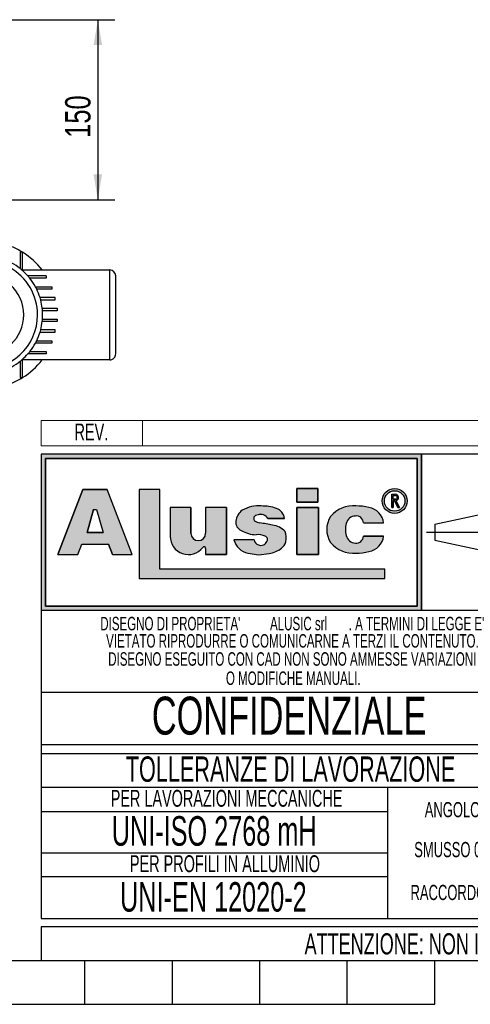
# Model space of a CAD drawing. Header units: millimetres. Extents: x 0 to 420, y 0 to 297.
# Tile 9 of 62: x 213 to 266, y 0 to 117. Entities that reach past the tile are written whole.
import ezdxf
from ezdxf.enums import TextEntityAlignment as Align

# ---------------------------------------------------------------- set-up
doc = ezdxf.new("R2010")
doc.units = ezdxf.units.MM
doc.linetypes.add('CENTERX2', pattern=[20.319999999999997, 12.7, -2.54, 2.54, -2.54])
doc.layers.add('CARTIGLIO', color=140, linetype='Continuous')
doc.layers.add('QUOTE', color=174, linetype='Continuous')
doc.styles.add('SLDTEXTSTYLE0', font='TXT', dxfattribs={"width": 0.6382978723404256})
doc.styles.add('SLDTEXTSTYLE1', font='TXT', dxfattribs={"width": 0.675})
doc.styles.add('SLDTEXTSTYLE3', font='TXT', dxfattribs={"width": 0.75})
doc.dimstyles.new('SLDDIMSTYLE0', dxfattribs={"dimtxt": 3, "dimasz": 3, "dimexe": 0, "dimexo": 0.0625, "dimgap": 0.75, "dimtad": 1, "dimlfac": 7.034104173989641, "dimrnd": 1e-09, "dimzin": 12, "dimdsep": 46, "dimtxsty": 'SLDTEXTSTYLE3', "dimsah": 1, "dimcen": 0.09, "dimadec": 0, "dimazin": 3, "dimtfac": 1, "dimtdec": 3, "dimtofl": 0, "dimtmove": 0, "dimatfit": 3, "dimfxl": 0, "dimfrac": 2, "dimtolj": 1, "dimtzin": 12, "dimarcsym": 0})

# ---------------------------------------------------------------- blocks, each defined once
blk = doc.blocks.new('SW_NOTE_0_1')
at = {"layer": 'CARTIGLIO', "color": 0, "insert": (85.40558510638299, 3.222669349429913), "char_height": 2.5, "attachment_point": 2, "style": 'SLDTEXTSTYLE0'}
blk.add_mtext("ATTENZIONE: NON INTERPRETARE IL DISEGNO. IN CASO DI QUOTE MANCANTI O POCO CHIARE CONSULTARE L'UFFICIO TECNICO", dxfattribs=at)
blk = doc.blocks.new('SW_NOTE_0_14')
at = {"layer": 'CARTIGLIO', "color": 0, "insert": (6.67819148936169, 2.320321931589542), "char_height": 1.8, "attachment_point": 2, "style": 'SLDTEXTSTYLE0'}
blk.add_mtext("ANGOLO ±10'", dxfattribs=at)
blk = doc.blocks.new('SW_NOTE_0_15')
at = {"layer": 'CARTIGLIO', "color": 0, "insert": (23.93617021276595, 3.867203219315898), "char_height": 3, "attachment_point": 2, "style": 'SLDTEXTSTYLE0'}
blk.add_mtext('TOLLERANZE DI LAVORAZIONE', dxfattribs=at)
blk = doc.blocks.new('SW_NOTE_0_16')
at = {"layer": 'CARTIGLIO', "color": 0, "insert": (21.07265624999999, 5.800804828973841), "char_height": 4.500000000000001, "attachment_point": 2, "style": 'SLDTEXTSTYLE1'}
blk.add_mtext('CONFIDENZIALE', dxfattribs=at)
blk = doc.blocks.new('SW_NOTE_0_17')
at = {"layer": 'CARTIGLIO', "color": 0, "insert": (28.04255319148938, 2.062508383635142), "char_height": 1.6, "attachment_point": 2, "style": 'SLDTEXTSTYLE0'}
blk.add_mtext('DISEGNO ESEGUITO CON CAD NON SONO AMMESSE VARIAZIONI', dxfattribs=at)
blk = doc.blocks.new('SW_NOTE_0_18')
at = {"layer": 'CARTIGLIO', "color": 0, "insert": (27.3404255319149, 2.062508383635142), "char_height": 1.6, "attachment_point": 2, "style": 'SLDTEXTSTYLE0'}
blk.add_mtext('VIETATO RIPRODURRE O COMUNICARNE A TERZI IL CONTENUTO.', dxfattribs=at)
blk = doc.blocks.new('SW_NOTE_0_19')
at = {"layer": 'CARTIGLIO', "color": 0, "insert": (7.587765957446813, 2.320321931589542), "char_height": 1.8, "attachment_point": 2, "style": 'SLDTEXTSTYLE0'}
blk.add_mtext('SMUSSO 0.5x45°', dxfattribs=at)
blk = doc.blocks.new('SW_NOTE_0_20')
at = {"layer": 'CARTIGLIO', "color": 0, "insert": (10.40425531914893, 2.062508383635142), "char_height": 1.6, "attachment_point": 2, "style": 'SLDTEXTSTYLE0'}
blk.add_mtext('O MODIFICHE MANUALI.', dxfattribs=at)
blk = doc.blocks.new('SW_NOTE_0_21')
at = {"layer": 'CARTIGLIO', "color": 0, "char_height": 1.6, "attachment_point": 2, "style": 'SLDTEXTSTYLE0'}
for s, insert in [("DISEGNO DI PROPRIETA'", (10.27659574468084, 2.062508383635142)), ('ALUSIC srl', (25.45120500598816, 2.062508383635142)), (". A TERMINI DI LEGGE E'", (39.41078027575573, 2.062508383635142))]:
    blk.add_mtext(s, dxfattribs=dict(at, insert=insert))
blk = doc.blocks.new('SW_NOTE_0_22')
at = {"layer": 'CARTIGLIO', "color": 0, "insert": (8.569148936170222, 2.320321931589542), "char_height": 1.8, "attachment_point": 2, "style": 'SLDTEXTSTYLE0'}
blk.add_mtext('RACCORDO R 0.5', dxfattribs=at)
blk = doc.blocks.new('SW_NOTE_0_23')
at = {"layer": 'CARTIGLIO', "color": 0, "insert": (18.30319148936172, 2.578135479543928), "char_height": 2, "attachment_point": 2, "style": 'SLDTEXTSTYLE0'}
blk.add_mtext('PER LAVORAZIONI MECCANICHE', dxfattribs=at)
blk = doc.blocks.new('SW_NOTE_0_24')
at = {"layer": 'CARTIGLIO', "color": 0, "insert": (15.68484042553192, 4.511737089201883), "char_height": 3.5, "attachment_point": 2, "style": 'SLDTEXTSTYLE0'}
blk.add_mtext('UNI-ISO 2768 mH', dxfattribs=at)
blk = doc.blocks.new('SW_NOTE_0_25')
at = {"layer": 'CARTIGLIO', "color": 0, "insert": (13.85638297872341, 2.578135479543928), "char_height": 2, "attachment_point": 2, "style": 'SLDTEXTSTYLE0'}
blk.add_mtext('PER PROFILI IN ALLUMINIO', dxfattribs=at)
blk = doc.blocks.new('SW_NOTE_0_26')
at = {"layer": 'CARTIGLIO', "color": 0, "insert": (14.05585106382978, 4.511737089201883), "char_height": 3.5, "attachment_point": 2, "style": 'SLDTEXTSTYLE0'}
blk.add_mtext('UNI-EN 12020-2', dxfattribs=at)
blk = doc.blocks.new('SW_NOTE_0_27')
at = {"layer": 'CARTIGLIO', "color": 0, "insert": (2.340425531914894, 2.578135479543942), "char_height": 2, "attachment_point": 2, "style": 'SLDTEXTSTYLE0'}
blk.add_mtext('REV.', dxfattribs=at)
blk = doc.blocks.new('Cartiglio ALUSIC')
at = {"layer": 'CARTIGLIO'}
h = blk.add_hatch(color=256, dxfattribs=at)
h.paths.add_polyline_path([(113.971100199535, 149.9990413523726), (113.971100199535, 131.4990413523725), (158.971100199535, 131.4990413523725), (158.971100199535, 149.9990413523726)], flags=0)
h.paths.add_polyline_path([(114.471100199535, 131.9990413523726), (114.471100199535, 149.4990413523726), (158.471100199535, 149.4990413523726), (158.471100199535, 131.9990413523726)], flags=0)
for points in [[(128.0219401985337, 145.7956943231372), (125.5527056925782, 145.7956943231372), (125.5527056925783, 135.2696801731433), (154.6424359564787, 135.2696801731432), (154.6424359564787, 136.3597302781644), (128.0219401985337, 136.3597302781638)], [(144.2116339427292, 145.9308884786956), (144.2116339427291, 144.3245774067), (146.6985305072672, 144.3245774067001), (146.6985305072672, 145.9308884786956)], [(146.7838932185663, 143.6808359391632), (144.2116339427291, 143.6808359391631), (144.2116339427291, 138.1064632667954), (146.7838932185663, 138.1064632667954)]]:
    blk.add_hatch(color=256, dxfattribs=at).paths.add_polyline_path(points, flags=0)
h = blk.add_hatch(color=256, dxfattribs=at)
edge = h.paths.add_edge_path(flags=0)
edge.add_arc((155.7921827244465, 144.4510199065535), 1.479868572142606, 0, 360)
edge = h.paths.add_edge_path(flags=0)
edge.add_arc((155.7921827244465, 144.4510199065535), 1.214864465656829, 0, 360)
h = blk.add_hatch(color=256, dxfattribs=at)
h.paths.add_polyline_path([(118.292263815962, 138.1064632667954), (118.7611454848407, 139.3206628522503), (121.9303757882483, 139.3206628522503), (122.3992574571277, 138.1064632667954), (124.7510688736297, 138.1064632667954), (121.7833115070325, 145.7916640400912), (118.9082097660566, 145.7916640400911), (115.9404523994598, 138.1064632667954)], flags=0)
h.paths.add_polyline_path([(119.3961687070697, 140.7216809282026), (120.1708764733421, 143.4547391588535), (120.5206447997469, 143.4547391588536), (121.2953525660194, 140.721680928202)], flags=0)
h = blk.add_hatch(color=256, dxfattribs=at)
edge = h.paths.add_edge_path(flags=0)
edge.add_arc((155.8903200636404, 144.8676091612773), 0.3723980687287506, 277.1406326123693, 450.0000000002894)
edge.add_line((155.8903200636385, 145.240007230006), (155.450204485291, 145.240007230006))
edge.add_line((155.450204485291, 145.240007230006), (155.450204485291, 143.6880606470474))
edge.add_line((155.450204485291, 143.6880606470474), (155.605611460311, 143.6880606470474))
edge.add_line((155.605611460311, 143.6880606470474), (155.605611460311, 144.4952110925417))
edge.add_line((155.605611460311, 144.4952110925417), (155.764003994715, 144.4952110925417))
edge.add_line((155.764003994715, 144.4952110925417), (156.171212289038, 143.6880606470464))
edge.add_line((156.171212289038, 143.6880606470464), (156.3452765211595, 143.6880606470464))
edge.add_line((156.3452765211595, 143.6880606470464), (155.9366110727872, 144.4980993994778))
edge = h.paths.add_edge_path(flags=0)
edge.add_line((155.6056114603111, 145.0846002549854), (155.8903200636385, 145.0846002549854))
edge.add_arc((155.8903200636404, 144.8676091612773), 0.2169910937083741, -90.00000000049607, 90.00000000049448, ccw=False)
edge.add_line((155.8903200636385, 144.6506180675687), (155.6056114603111, 144.6506180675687))
edge.add_line((155.6056114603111, 144.6506180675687), (155.6056114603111, 145.0846002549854))
h = blk.add_hatch(color=256, dxfattribs=at)
edge = h.paths.add_edge_path(flags=0)
edge.add_arc((132.5578484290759, 140.6186164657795), 0.8721260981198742, 180, 360, ccw=False)
edge.add_line((131.6857223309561, 140.6186164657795), (131.6857223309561, 143.6808359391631))
edge.add_line((131.6857223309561, 143.6808359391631), (129.2243885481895, 143.6808359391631))
edge.add_line((129.2243885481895, 143.6808359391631), (129.2243885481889, 140.2640777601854))
edge.add_arc((131.3820030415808, 140.2640777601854), 2.157614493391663, 180, 321.9680973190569)
edge.add_arc((133.2350345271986, 138.8146685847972), 0.1949400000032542, 3.751097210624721e-10, 141.9680973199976, ccw=False)
edge.add_line((133.4299745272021, 138.8146685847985), (133.4299745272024, 138.106463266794))
edge.add_line((133.4299745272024, 138.106463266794), (135.91068894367, 138.106463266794))
edge.add_line((135.91068894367, 138.106463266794), (135.9106889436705, 143.6808359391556))
edge.add_line((135.9106889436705, 143.6808359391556), (133.4299745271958, 143.6808359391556))
edge.add_line((133.4299745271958, 143.6808359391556), (133.4299745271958, 140.6186164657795))
h = blk.add_hatch(color=256, dxfattribs=at)
edge = h.paths.add_edge_path(flags=0)
edge.add_line((139.7219511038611, 138.0874905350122), (140.9616140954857, 138.2313935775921))
edge.add_arc((140.6251358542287, 140.9172664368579), 2.706867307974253, 277.1406456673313, 311.0032214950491)
edge.add_arc((141.7459062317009, 139.8536948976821), 1.178212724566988, 303.7868133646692, 347.8980612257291)
edge.add_arc((141.0550130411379, 140.1458147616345), 1.920162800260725, 343.6935231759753, 381.4193527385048)
edge.add_arc((140.9170023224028, 138.8528855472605), 2.77207698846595, 46.00269433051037, 81.25096772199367)
edge.add_arc((133.1604335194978, 99.54681763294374), 42.8338661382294, 78.993004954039, 81.01866969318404)
edge.add_arc((140.0875549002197, 143.5111497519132), 1.672976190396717, 238.77709912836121, 261.74465207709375, ccw=False)
edge.add_arc((139.511171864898, 142.3534770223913), 0.3988810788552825, 114.64010585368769, 223.1865854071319, ccw=False)
edge.add_arc((139.9292750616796, 141.471492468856), 1.374925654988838, 90.51660503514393, 115.15343256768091, ccw=False)
edge.add_arc((139.978971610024, 141.8617877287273), 0.986530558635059, 50.69488274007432, 93.60864602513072, ccw=False)
edge.add_arc((140.2656634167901, 142.2302567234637), 0.519939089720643, 14.547573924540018, 49.4198797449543, ccw=False)
edge.add_line((140.7689329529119, 142.3608569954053), (142.7634621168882, 142.3608569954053))
edge.add_arc((141.3534729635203, 142.2214802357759), 1.416861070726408, 5.645321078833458, 71.38339334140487)
edge.add_arc((140.0918708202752, 138.6413140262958), 5.212710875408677, 70.80435731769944, 90.86664277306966)
edge.add_arc((139.6876943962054, 140.01898057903), 3.848224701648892, 85.15036290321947, 119.9120405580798)
edge.add_arc((138.7589405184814, 141.8826763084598), 1.774008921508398, 123.9309471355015, 174.9914571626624)
edge.add_arc((138.007121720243, 141.9227892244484), 1.021881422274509, 173.5516105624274, 249.3813116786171)
edge.add_arc((139.4480837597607, 143.8857829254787), 3.430150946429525, 238.3320469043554, 269.1908231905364)
edge.add_arc((139.5671105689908, 138.3083973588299), 2.154096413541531, 64.99796384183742, 94.45891481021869, ccw=False)
edge.add_arc((140.3551381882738, 139.8813550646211), 0.398545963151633, -35.586121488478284, 72.11412463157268, ccw=False)
edge.add_arc((139.9862171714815, 139.9393420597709), 0.7512299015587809, 245.201083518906, 337.29941344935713, ccw=False)
edge.add_arc((139.934335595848, 140.0154535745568), 0.8024620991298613, 192.5591591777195, 250.8523518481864, ccw=False)
edge.add_line((139.1510748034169, 139.8409601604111), (136.768183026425, 139.8409601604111))
edge.add_arc((138.8654850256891, 140.4022414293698), 2.1711085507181, 194.9824340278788, 258.3364147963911)
edge.add_line((138.4265630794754, 138.2759630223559), (139.7219511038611, 138.0874905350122))
h = blk.add_hatch(color=256, dxfattribs=at)
edge = h.paths.add_edge_path(flags=0)
edge.add_arc((151.1448446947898, 140.5631500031), 1.095489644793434, 191.1589777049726, 269.9285492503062, ccw=False)
edge.add_arc((152.2932291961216, 141.066632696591), 2.335462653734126, 162.1599290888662, 197.8400709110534, ccw=False)
edge.add_arc((151.1448446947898, 141.5701153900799), 1.095489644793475, 90.07145075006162, 168.8410222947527, ccw=False)
edge.add_arc((151.2517282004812, 141.8150308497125), 0.8574339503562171, 2.566657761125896, 97.25285314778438, ccw=False)
edge.add_line((152.108301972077, 141.8534281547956), (154.4848142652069, 141.8534281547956))
edge.add_arc((152.4212904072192, 141.6061501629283), 2.078287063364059, 6.833333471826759, 81.00039250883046)
edge.add_arc((151.336234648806, 138.6914263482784), 5.163706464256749, 74.1517675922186, 91.31975036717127)
edge.add_arc((150.8738064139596, 140.4366829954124), 3.434301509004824, 84.25969198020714, 140.8312604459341)
edge.add_arc((150.5707293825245, 141.0666326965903), 2.817144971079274, 146.8823062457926, 213.1176937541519)
edge.add_arc((150.87380641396, 141.6965823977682), 3.434301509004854, 219.1687395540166, 275.7403080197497)
edge.add_arc((151.3362346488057, 143.4418390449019), 5.163706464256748, 268.6802496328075, 285.8482324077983)
edge.add_arc((152.4212904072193, 140.5271152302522), 2.078287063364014, 278.9996074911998, 353.1666665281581)
edge.add_line((154.4848142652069, 140.2798372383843), (152.1083019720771, 140.2798372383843))
edge.add_arc((151.2517282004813, 140.3182345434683), 0.8574339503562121, 262.7471468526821, 357.4333422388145, ccw=False)
at = {"color": 161, "linetype": 'Continuous', "lineweight": 18}
for p, q in [((113.971100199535, 150.9990413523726), (113.971100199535, 153.9990413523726)), ((113.971100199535, 153.9990413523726), (313.621100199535, 153.9990413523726)), ((125.971100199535, 153.9990413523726), (125.971100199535, 150.9990413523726)), ((113.971100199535, 150.9990413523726), (313.621100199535, 150.9990413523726))]:
    blk.add_line(p, q, dxfattribs=at)
at = {"layer": 'CARTIGLIO'}
for p, q in [((113.971100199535, 149.9990413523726), (113.971100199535, 131.4990413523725)), ((113.971100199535, 149.9990413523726), (113.971100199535, 94.99904135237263)), ((173.971100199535, 149.9990413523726), (113.971100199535, 149.9990413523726)), ((158.971100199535, 149.9990413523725), (113.971100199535, 149.9990413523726)), ((113.971100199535, 149.9990413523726), (113.971100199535, 131.4990413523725)), ((113.971100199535, 149.9990413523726), (113.971100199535, 115.5498549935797)), ((114.471100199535, 131.9990413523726), (114.471100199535, 149.4990413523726)), ((114.471100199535, 149.4990413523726), (114.471100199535, 131.9990413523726)), ((114.471100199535, 149.4990413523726), (158.471100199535, 149.4990413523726)), ((158.471100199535, 149.4990413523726), (114.471100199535, 149.4990413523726)), ((158.471100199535, 149.4990413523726), (158.471100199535, 131.9990413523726)), ((158.471100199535, 131.9990413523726), (158.471100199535, 149.4990413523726)), ((158.971100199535, 131.4990413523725), (158.971100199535, 149.9990413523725)), ((158.971100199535, 149.9990413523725), (158.971100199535, 131.4990413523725)), ((128.0219401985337, 145.7956943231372), (125.5527056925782, 145.7956943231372)), ((125.5527056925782, 145.7956943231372), (125.5527056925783, 135.2696801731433)), ((128.0219401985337, 145.7956943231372), (125.5527056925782, 145.7956943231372)), ((125.5527056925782, 145.7956943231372), (125.5527056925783, 135.2696801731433)), ((128.0219401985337, 136.3597302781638), (128.0219401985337, 145.7956943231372)), ((128.0219401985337, 136.3597302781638), (128.0219401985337, 145.7956943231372)), ((146.6985305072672, 145.9308884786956), (144.2116339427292, 145.9308884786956)), ((144.2116339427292, 145.9308884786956), (144.2116339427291, 144.3245774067)), ((144.2116339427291, 144.3245774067), (144.2116339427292, 145.9308884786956)), ((144.2116339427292, 145.9308884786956), (146.6985305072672, 145.9308884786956)), ((146.6985305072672, 145.9308884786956), (146.6985305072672, 144.3245774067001)), ((146.6985305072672, 144.3245774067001), (146.6985305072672, 145.9308884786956)), ((118.9082097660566, 145.7916640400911), (115.9404523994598, 138.1064632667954)), ((115.9404523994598, 138.1064632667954), (118.9082097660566, 145.7916640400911)), ((121.7833115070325, 145.7916640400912), (118.9082097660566, 145.7916640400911)), ((118.9082097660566, 145.7916640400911), (121.7833115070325, 145.7916640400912)), ((124.7510688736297, 138.1064632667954), (121.7833115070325, 145.7916640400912)), ((124.7510688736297, 138.1064632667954), (121.7833115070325, 145.7916640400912)), ((155.450204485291, 143.6880606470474), (155.450204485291, 145.240007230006)), ((155.450204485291, 143.6880606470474), (155.450204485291, 145.240007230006)), ((155.450204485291, 145.240007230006), (155.8903200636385, 145.240007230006)), ((155.450204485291, 145.240007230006), (155.8903200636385, 145.240007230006)), ((155.6056114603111, 145.0846002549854), (155.8903200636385, 145.0846002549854)), ((155.6056114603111, 144.6506180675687), (155.6056114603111, 145.0846002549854)), ((155.6056114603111, 144.6506180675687), (155.6056114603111, 145.0846002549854)), ((155.6056114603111, 145.0846002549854), (155.8903200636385, 145.0846002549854)), ((155.6056114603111, 144.6506180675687), (155.8903200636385, 144.6506180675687)), ((155.8903200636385, 144.6506180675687), (155.6056114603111, 144.6506180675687)), ((129.2243885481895, 143.6808359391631), (129.2243885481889, 140.2640777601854)), ((131.6857223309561, 143.6808359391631), (129.2243885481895, 143.6808359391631)), ((131.6857223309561, 143.6808359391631), (129.2243885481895, 143.6808359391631)), ((129.2243885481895, 143.6808359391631), (129.2243885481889, 140.2640777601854)), ((131.6857223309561, 140.6186164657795), (131.6857223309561, 143.6808359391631)), ((131.6857223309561, 143.6808359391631), (131.6857223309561, 140.6186164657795)), ((135.9106889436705, 143.6808359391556), (133.4299745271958, 143.6808359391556)), ((133.4299745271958, 143.6808359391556), (133.4299745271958, 140.6186164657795)), ((133.4299745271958, 143.6808359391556), (133.4299745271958, 140.6186164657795)), ((135.9106889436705, 143.6808359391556), (133.4299745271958, 143.6808359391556)), ((135.9106889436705, 143.6808359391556), (135.91068894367, 138.106463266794)), ((135.91068894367, 138.106463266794), (135.9106889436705, 143.6808359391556)), ((144.2116339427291, 144.3245774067), (146.6985305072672, 144.3245774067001)), ((146.6985305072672, 144.3245774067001), (144.2116339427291, 144.3245774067)), ((146.7838932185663, 143.6808359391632), (144.2116339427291, 143.6808359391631)), ((144.2116339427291, 143.6808359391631), (144.2116339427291, 138.1064632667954)), ((144.2116339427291, 143.6808359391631), (146.7838932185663, 143.6808359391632)), ((144.2116339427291, 138.1064632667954), (144.2116339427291, 143.6808359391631)), ((146.7838932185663, 138.1064632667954), (146.7838932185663, 143.6808359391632)), ((146.7838932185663, 143.6808359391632), (146.7838932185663, 138.1064632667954)), ((155.450204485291, 143.6880606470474), (155.605611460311, 143.6880606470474)), ((155.605611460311, 143.6880606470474), (155.450204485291, 143.6880606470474)), ((155.605611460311, 144.4952110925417), (155.605611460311, 143.6880606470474)), ((155.605611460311, 143.6880606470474), (155.605611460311, 144.4952110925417)), ((155.764003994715, 144.4952110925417), (155.605611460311, 144.4952110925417)), ((155.605611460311, 144.4952110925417), (155.764003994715, 144.4952110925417)), ((156.171212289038, 143.6880606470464), (155.764003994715, 144.4952110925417)), ((155.764003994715, 144.4952110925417), (156.171212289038, 143.6880606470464)), ((155.9366110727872, 144.4980993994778), (156.3452765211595, 143.6880606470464)), ((155.9366110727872, 144.4980993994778), (156.3452765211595, 143.6880606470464)), ((156.171212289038, 143.6880606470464), (156.3452765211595, 143.6880606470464)), ((156.3452765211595, 143.6880606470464), (156.171212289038, 143.6880606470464)), ((119.3961687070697, 140.7216809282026), (120.1708764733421, 143.4547391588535)), ((120.1708764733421, 143.4547391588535), (119.3961687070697, 140.7216809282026)), ((120.1708764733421, 143.4547391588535), (120.5206447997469, 143.4547391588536)), ((120.1708764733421, 143.4547391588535), (120.5206447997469, 143.4547391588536)), ((120.5206447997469, 143.4547391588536), (121.2953525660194, 140.721680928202)), ((120.5206447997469, 143.4547391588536), (121.2953525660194, 140.721680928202)), ((140.7689329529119, 142.3608569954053), (142.7634621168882, 142.3608569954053)), ((142.7634621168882, 142.3608569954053), (140.7689329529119, 142.3608569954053)), ((160.5624374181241, 141.7060810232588), (166.0550106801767, 142.8872795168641)), ((152.108301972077, 141.8534281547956), (154.4848142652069, 141.8534281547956)), ((152.108301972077, 141.8534281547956), (154.4848142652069, 141.8534281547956)), ((160.5624374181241, 141.7060810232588), (160.5624374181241, 139.7920016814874)), ((121.2953525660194, 140.721680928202), (119.3961687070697, 140.7216809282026)), ((119.3961687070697, 140.7216809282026), (121.2953525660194, 140.721680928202)), ((154.4848142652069, 140.2798372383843), (152.1083019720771, 140.2798372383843)), ((152.1083019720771, 140.2798372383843), (154.4848142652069, 140.2798372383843)), ((118.292263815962, 138.1064632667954), (118.7611454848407, 139.3206628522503)), ((118.292263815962, 138.1064632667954), (118.7611454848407, 139.3206628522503)), ((118.7611454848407, 139.3206628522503), (121.9303757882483, 139.3206628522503)), ((118.7611454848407, 139.3206628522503), (121.9303757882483, 139.3206628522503)), ((122.3992574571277, 138.1064632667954), (121.9303757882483, 139.3206628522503)), ((121.9303757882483, 139.3206628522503), (122.3992574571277, 138.1064632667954)), ((133.4299745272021, 138.8146685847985), (133.4299745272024, 138.106463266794)), ((133.4299745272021, 138.8146685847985), (133.4299745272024, 138.106463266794)), ((139.1510748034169, 139.8409601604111), (136.768183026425, 139.8409601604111)), ((139.1510748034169, 139.8409601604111), (136.768183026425, 139.8409601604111)), ((160.5624374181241, 139.7920016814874), (166.0550106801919, 138.6108031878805)), ((115.9404523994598, 138.1064632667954), (118.292263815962, 138.1064632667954)), ((115.9404523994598, 138.1064632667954), (118.292263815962, 138.1064632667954)), ((122.3992574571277, 138.1064632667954), (124.7510688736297, 138.1064632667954)), ((122.3992574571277, 138.1064632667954), (124.7510688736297, 138.1064632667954)), ((133.4299745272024, 138.106463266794), (135.91068894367, 138.106463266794)), ((135.91068894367, 138.106463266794), (133.4299745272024, 138.106463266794)), ((138.4265630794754, 138.2759630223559), (139.7219511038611, 138.0874905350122)), ((138.4265630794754, 138.2759630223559), (139.7219511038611, 138.0874905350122)), ((139.7219511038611, 138.0874905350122), (140.9616140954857, 138.2313935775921)), ((139.7219511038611, 138.0874905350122), (140.9616140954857, 138.2313935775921)), ((144.2116339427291, 138.1064632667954), (146.7838932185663, 138.1064632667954)), ((146.7838932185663, 138.1064632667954), (144.2116339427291, 138.1064632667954)), ((154.6424359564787, 136.3597302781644), (128.0219401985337, 136.3597302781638)), ((154.6424359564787, 136.3597302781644), (128.0219401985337, 136.3597302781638)), ((154.6424359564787, 135.2696801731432), (154.6424359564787, 136.3597302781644)), ((154.6424359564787, 135.2696801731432), (154.6424359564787, 136.3597302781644)), ((125.5527056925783, 135.2696801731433), (154.6424359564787, 135.2696801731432)), ((125.5527056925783, 135.2696801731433), (154.6424359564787, 135.2696801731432)), ((158.471100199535, 131.9990413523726), (114.471100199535, 131.9990413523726)), ((114.471100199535, 131.9990413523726), (158.471100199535, 131.9990413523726)), ((113.971100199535, 131.4990413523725), (158.971100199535, 131.4990413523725)), ((113.971100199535, 131.4990413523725), (173.971100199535, 131.4990413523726)), ((173.971100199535, 121.7636603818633), (113.971100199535, 121.7636603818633)), ((173.971100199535, 115.5498549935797), (113.971100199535, 115.5498549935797)), ((113.971100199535, 114.5498549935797), (173.971100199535, 114.5498549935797)), ((113.971100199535, 114.5498549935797), (113.971100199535, 94.99904135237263)), ((173.9571410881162, 110.4900006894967), (113.9571410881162, 110.4900006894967)), ((154.9806365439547, 94.99904135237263), (154.9806365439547, 110.4900006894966)), ((113.971100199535, 107.6716313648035), (154.9806365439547, 107.6716313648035)), ((154.9806365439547, 102.7445210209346), (113.971100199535, 102.7445210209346)), ((113.9850593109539, 99.96496483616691), (154.9945956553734, 99.96496483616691)), ((113.971100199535, 94.99904135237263), (173.971100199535, 94.99904135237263)), ((313.621100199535, 93.99904135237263), (113.971100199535, 93.99904135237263)), ((113.971100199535, 93.99904135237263), (113.971100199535, 89.99904135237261)), ((113.971100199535, 89.99904135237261), (313.621100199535, 89.99904135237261))]:
    blk.add_line(p, q, dxfattribs=at)
at = {"layer": 'CARTIGLIO', "linetype": 'CENTERX2'}
blk.add_line((159.5584198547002, 140.749041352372), (173.3837805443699, 140.749041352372), dxfattribs=at)
at = {"layer": 'CARTIGLIO', "linetype": 'Continuous'}
blk.add_line((113.9695322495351, 89.99904135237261), (313.621100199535, 89.99904135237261), dxfattribs=at)
at = {"layer": 'CARTIGLIO'}
for radius in [1.479868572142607, 1.479868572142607, 1.214864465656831, 1.214864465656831]:
    blk.add_circle((155.7921827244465, 144.4510199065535), radius, dxfattribs=at)
for centre, radius, start, end in [((155.8903200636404, 144.8676091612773), 0.3723980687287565, 277.1406326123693, 90.00000000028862), ((155.8903200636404, 144.8676091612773), 0.3723980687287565, 277.1406326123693, 90.00000000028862), ((155.8903200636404, 144.8676091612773), 0.2169910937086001, 269.9999999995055, 90.00000000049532), ((155.8903200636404, 144.8676091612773), 0.2169910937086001, 269.9999999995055, 90.00000000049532), ((139.6876943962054, 140.01898057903), 3.848224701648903, 85.15036290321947, 119.9120405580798), ((139.6876943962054, 140.01898057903), 3.848224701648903, 85.15036290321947, 119.9120405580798), ((140.0918708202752, 138.6413140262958), 5.212710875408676, 70.80435731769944, 90.86664277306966), ((140.0918708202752, 138.6413140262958), 5.212710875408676, 70.80435731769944, 90.86664277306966), ((141.3534729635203, 142.2214802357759), 1.416861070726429, 5.645321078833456, 71.38339334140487), ((141.3534729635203, 142.2214802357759), 1.416861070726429, 5.645321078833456, 71.38339334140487), ((150.8738064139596, 140.4366829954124), 3.434301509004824, 84.25969198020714, 140.8312604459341), ((150.8738064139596, 140.4366829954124), 3.434301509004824, 84.25969198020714, 140.8312604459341), ((151.336234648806, 138.6914263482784), 5.163706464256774, 74.1517675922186, 91.31975036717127), ((151.336234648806, 138.6914263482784), 5.163706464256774, 74.1517675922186, 91.31975036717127), ((152.4212904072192, 141.6061501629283), 2.078287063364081, 6.833333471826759, 81.00039250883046), ((152.4212904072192, 141.6061501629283), 2.078287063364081, 6.833333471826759, 81.00039250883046), ((138.7589405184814, 141.8826763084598), 1.774008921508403, 123.9309471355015, 174.9914571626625), ((138.7589405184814, 141.8826763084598), 1.774008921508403, 123.9309471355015, 174.9914571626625), ((139.511171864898, 142.3534770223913), 0.3988810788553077, 114.6401058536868, 223.1865854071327), ((139.511171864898, 142.3534770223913), 0.3988810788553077, 114.6401058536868, 223.1865854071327), ((139.9292750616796, 141.471492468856), 1.374925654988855, 90.51660503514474, 115.1534325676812), ((139.9292750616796, 141.471492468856), 1.374925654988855, 90.51660503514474, 115.1534325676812), ((139.978971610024, 141.8617877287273), 0.9865305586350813, 50.69488274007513, 93.60864602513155), ((139.978971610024, 141.8617877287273), 0.9865305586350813, 50.69488274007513, 93.60864602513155), ((140.2656634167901, 142.2302567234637), 0.5199390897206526, 14.5475739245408, 49.41987974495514), ((140.2656634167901, 142.2302567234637), 0.5199390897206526, 14.5475739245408, 49.41987974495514), ((150.5707293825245, 141.0666326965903), 2.81714497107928, 146.8823062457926, 213.1176937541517), ((150.5707293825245, 141.0666326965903), 2.81714497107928, 146.8823062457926, 213.1176937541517), ((151.1448446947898, 141.5701153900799), 1.095489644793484, 90.07145075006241, 168.8410222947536), ((151.1448446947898, 141.5701153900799), 1.095489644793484, 90.07145075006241, 168.8410222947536), ((151.2517282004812, 141.8150308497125), 0.8574339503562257, 2.566657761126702, 97.25285314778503), ((151.2517282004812, 141.8150308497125), 0.8574339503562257, 2.566657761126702, 97.25285314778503), ((138.007121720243, 141.9227892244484), 1.021881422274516, 173.5516105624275, 249.381311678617), ((138.007121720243, 141.9227892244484), 1.021881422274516, 173.5516105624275, 249.381311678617), ((140.0875549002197, 143.5111497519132), 1.672976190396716, 238.777099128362, 261.7446520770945), ((140.0875549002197, 143.5111497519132), 1.672976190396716, 238.777099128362, 261.7446520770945), ((133.1604335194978, 99.54681763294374), 42.83386613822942, 78.993004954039, 81.01866969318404), ((133.1604335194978, 99.54681763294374), 42.83386613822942, 78.993004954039, 81.01866969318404), ((140.9170023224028, 138.8528855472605), 2.77207698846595, 46.00269433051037, 81.25096772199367), ((140.9170023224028, 138.8528855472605), 2.77207698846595, 46.00269433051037, 81.25096772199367), ((152.2932291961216, 141.066632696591), 2.335462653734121, 162.159929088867, 197.8400709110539), ((152.2932291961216, 141.066632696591), 2.335462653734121, 162.159929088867, 197.8400709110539), ((131.3820030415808, 140.2640777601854), 2.157614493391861, 180, 321.9680973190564), ((131.3820030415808, 140.2640777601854), 2.157614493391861, 180, 321.9680973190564), ((132.5578484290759, 140.6186164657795), 0.8721260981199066, 180, 0), ((132.5578484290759, 140.6186164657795), 0.8721260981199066, 180, 0), ((139.4480837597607, 143.8857829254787), 3.430150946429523, 238.3320469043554, 269.1908231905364), ((139.4480837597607, 143.8857829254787), 3.430150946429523, 238.3320469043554, 269.1908231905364), ((139.5671105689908, 138.3083973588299), 2.154096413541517, 64.99796384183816, 94.45891481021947), ((139.5671105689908, 138.3083973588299), 2.154096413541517, 64.99796384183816, 94.45891481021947), ((140.3551381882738, 139.8813550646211), 0.398545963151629, 324.4138785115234, 72.11412463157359), ((140.3551381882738, 139.8813550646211), 0.398545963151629, 324.4138785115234, 72.11412463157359), ((141.0550130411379, 140.1458147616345), 1.920162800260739, 343.6935231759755, 21.41935273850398), ((141.0550130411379, 140.1458147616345), 1.920162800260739, 343.6935231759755, 21.41935273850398), ((151.1448446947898, 140.5631500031), 1.095489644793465, 191.1589777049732, 269.9285492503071), ((151.1448446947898, 140.5631500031), 1.095489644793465, 191.1589777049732, 269.9285492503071), ((151.2517282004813, 140.3182345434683), 0.8574339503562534, 262.7471468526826, 357.4333422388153), ((151.2517282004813, 140.3182345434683), 0.8574339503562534, 262.7471468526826, 357.4333422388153), ((152.4212904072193, 140.5271152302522), 2.078287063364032, 278.9996074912, 353.1666665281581), ((152.4212904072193, 140.5271152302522), 2.078287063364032, 278.9996074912, 353.1666665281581), ((133.2350345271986, 138.8146685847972), 0.1949400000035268, 3.759104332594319e-10, 141.9680973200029), ((133.2350345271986, 138.8146685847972), 0.1949400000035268, 3.759104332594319e-10, 141.9680973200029), ((138.8654850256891, 140.4022414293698), 2.171108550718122, 194.9824340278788, 258.3364147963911), ((138.8654850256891, 140.4022414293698), 2.171108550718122, 194.9824340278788, 258.3364147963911), ((139.934335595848, 140.0154535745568), 0.8024620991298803, 192.5591591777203, 250.8523518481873), ((139.934335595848, 140.0154535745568), 0.8024620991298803, 192.5591591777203, 250.8523518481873), ((139.9862171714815, 139.9393420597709), 0.7512299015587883, 245.2010835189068, 337.2994134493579), ((139.9862171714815, 139.9393420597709), 0.7512299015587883, 245.2010835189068, 337.2994134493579), ((140.6251358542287, 140.9172664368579), 2.706867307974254, 277.1406456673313, 311.0032214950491), ((140.6251358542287, 140.9172664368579), 2.706867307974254, 277.1406456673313, 311.0032214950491), ((141.7459062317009, 139.8536948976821), 1.178212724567, 303.7868133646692, 347.8980612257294), ((141.7459062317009, 139.8536948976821), 1.178212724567, 303.7868133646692, 347.8980612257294), ((150.87380641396, 141.6965823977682), 3.434301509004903, 219.1687395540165, 275.7403080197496), ((150.87380641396, 141.6965823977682), 3.434301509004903, 219.1687395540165, 275.7403080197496), ((151.3362346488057, 143.4418390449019), 5.163706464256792, 268.6802496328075, 285.8482324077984), ((151.3362346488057, 143.4418390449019), 5.163706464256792, 268.6802496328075, 285.8482324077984)]:
    blk.add_arc(centre, radius, start, end, dxfattribs=at)
at = {"layer": 'CARTIGLIO', "color": 140}
for name, p in [('SW_NOTE_0_27', (117.5683224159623, 151.0374199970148)), ('SW_NOTE_0_21', (118.9711016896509, 128.6603244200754)), ('SW_NOTE_0_18', (116.3533271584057, 126.6141659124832)), ('SW_NOTE_0_17', (115.6355512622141, 124.4682551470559)), ('SW_NOTE_0_20', (133.3899886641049, 122.1920407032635)), ('SW_NOTE_0_16', (122.2362996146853, 115.4679531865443)), ('SW_NOTE_0_15', (119.5374520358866, 110.3183836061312)), ('SW_NOTE_0_23', (117.6003680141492, 107.6481432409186)), ('SW_NOTE_0_14', (157.5950277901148, 106.4612057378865)), ('SW_NOTE_0_24', (118.7522918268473, 102.6005131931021)), ('SW_NOTE_0_19', (156.6725276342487, 101.7341689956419)), ('SW_NOTE_0_25', (121.8587729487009, 99.90266357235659)), ('SW_NOTE_0_26', (120.2859705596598, 94.78943414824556)), ('SW_NOTE_0_22', (155.6312777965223, 96.6517264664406)), ('SW_NOTE_0_1', (127.6311861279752, 90.01640253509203))]:
    blk.add_blockref(name, p, dxfattribs=at)
at = {"layer": 'CARTIGLIO', "color": 140, "style": 'SLDTEXTSTYLE0', "width": 0.6382978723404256}
for tag, height, p in [('AUTOATTR1', 3.5, (223.449403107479, 133.7003798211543)), ('AUTOATTR2', 3.5, (221.9290871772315, 127.4217635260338)), ('AUTOATTR11', 3.5, (222.8622803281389, 121.4105734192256)), ('AUTOATTR8', 4, (219.2444208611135, 110.0025032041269)), ('AUTOATTR9', 4, (218.1221976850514, 100.4234402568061)), ('AUTOATTR0', 4, (249.0325362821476, 100.3118048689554))]:
    blk.add_attdef(tag, text='', height=height, dxfattribs=at).set_placement(p, align=Align.TOP_CENTER)
at = {"layer": 'CARTIGLIO', "color": 140}
for tag in ['AUTOATTR13', 'AUTOATTR12', 'AUTOATTR10', 'AUTOATTR7', 'AUTOATTR6', 'AUTOATTR5', 'AUTOATTR4', 'AUTOATTR3']:
    blk.add_attdef(tag, (0, 0), '', height=4, dxfattribs=at)
blk = doc.blocks.new('_D_4')
at = {"layer": 'QUOTE'}
for p, q in [((204.0121609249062, 116.6315313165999), (223.8757793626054, 116.6315313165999)), ((221.8757793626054, 116.6315313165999), (221.8757793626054, 95.30685424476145)), ((204.0121609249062, 95.30685424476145), (223.8757793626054, 95.30685424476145))]:
    blk.add_line(p, q, dxfattribs=at)
for points in [[(221.8757793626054, 116.6315313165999), (221.3757793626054, 113.6315313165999), (222.3757793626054, 113.6315313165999)], [(221.8757793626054, 95.30685424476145), (222.3757793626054, 98.30685424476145), (221.3757793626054, 98.30685424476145)]]:
    blk.add_solid(points, dxfattribs=at)
at = {"layer": 'QUOTE', "insert": (218.0085760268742, 102.6441928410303), "char_height": 3, "attachment_point": 1, "rotation": 90.00000000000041, "style": 'SLDTEXTSTYLE3'}
blk.add_mtext('150', dxfattribs=at)

msp = doc.modelspace()

# ---------------------------------------------------------------- linework, layer by layer
at = {"color": 7, "linetype": 'Continuous', "lineweight": 25}
for p, q in [((212.9730449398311, 89.08093372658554), (212.6887159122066, 89.0809337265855)), ((212.6887159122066, 89.0809337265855), (212.6887159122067, 87.14670869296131)), ((212.9730449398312, 86.90958974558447), (212.9730449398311, 89.08093372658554)), ((212.9730449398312, 86.98953593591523), (223.2799721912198, 86.98953593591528)), ((223.2799721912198, 76.32719739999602), (223.2799721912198, 86.98953593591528)), ((215.7752652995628, 86.27871336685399), (213.6039213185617, 86.27871336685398)), ((215.7752652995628, 85.99438433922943), (213.8410402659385, 85.99438433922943)), ((215.7752652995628, 86.27871336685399), (215.7752652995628, 85.99438433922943)), ((223.9907947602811, 77.03801996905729), (223.9907947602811, 86.278713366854)), ((214.4977418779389, 84.99923274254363), (216.4323467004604, 84.99923274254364)), ((216.4323467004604, 84.71490371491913), (214.6440040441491, 84.7149037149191)), ((216.4323467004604, 84.99923274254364), (216.4323467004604, 84.71490371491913)), ((216.8493325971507, 83.71975211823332), (215.0365322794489, 83.71975211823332)), ((215.1176829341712, 83.43542309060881), (216.8493325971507, 83.43542309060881)), ((216.8493325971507, 83.43542309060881), (216.8493325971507, 83.71975211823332)), ((215.3033508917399, 82.44027149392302), (217.0607824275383, 82.440271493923)), ((217.0607824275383, 82.15594246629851), (215.3294715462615, 82.15594246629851)), ((217.0607824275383, 82.440271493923), (217.0607824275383, 82.15594246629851)), ((217.0607824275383, 80.8764618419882), (215.3033508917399, 80.8764618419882)), ((215.3294715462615, 81.16079086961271), (217.0607824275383, 81.1607908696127)), ((217.0607824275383, 81.1607908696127), (217.0607824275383, 80.8764618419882)), ((215.0365322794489, 79.5969812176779), (216.8493325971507, 79.5969812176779)), ((216.8493325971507, 79.8813102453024), (215.1176829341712, 79.8813102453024)), ((216.8493325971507, 79.5969812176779), (216.8493325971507, 79.8813102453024)), ((216.4323467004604, 78.31750059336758), (214.4977418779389, 78.31750059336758)), ((214.6440040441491, 78.60182962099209), (216.4323467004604, 78.6018296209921)), ((216.4323467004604, 78.6018296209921), (216.4323467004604, 78.31750059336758)), ((215.7752652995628, 77.03801996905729), (213.6039213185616, 77.03801996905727)), ((213.8410402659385, 77.32234899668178), (215.7752652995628, 77.32234899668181)), ((215.7752652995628, 77.32234899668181), (215.7752652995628, 77.03801996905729)), ((212.6887159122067, 76.17002464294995), (212.6887159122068, 74.23579960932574)), ((212.9730449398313, 74.23579960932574), (212.9730449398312, 76.40714359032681)), ((223.2799721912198, 76.32719739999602), (212.9730449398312, 76.327197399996)), ((212.6887159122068, 74.23579960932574), (212.9730449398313, 74.23579960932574))]:
    msp.add_line(p, q, dxfattribs=at)
for centre, radius, start, end in [((208.3526982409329, 81.65836666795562), 8.743117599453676, 58.09885607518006, 67.53532079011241), ((208.3526982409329, 81.65836666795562), 8.743117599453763, 37.57186931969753, 58.09885607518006), ((208.3526982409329, 81.65836666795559), 6.397403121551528, 1.272738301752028e-13, 122.3875385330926), ((208.3526982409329, 81.65836666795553), 6.994494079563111, 51.68980229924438, 61.46847173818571), ((208.3526982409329, 81.65836666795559), 4.762511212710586, 1.709648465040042e-13, 97.89241585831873), ((208.3526982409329, 81.65836666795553), 6.994494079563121, 48.65670952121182, 51.68980229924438), ((208.3526982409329, 81.65836666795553), 6.994494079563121, 41.34329047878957, 48.65670952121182), ((223.2799721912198, 86.27871336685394), 0.7108225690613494, 5.727322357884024e-12, 90), ((208.3526982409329, 81.65836666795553), 6.99449407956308, 38.31019770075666, 41.34329047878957), ((208.3526982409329, 81.65836666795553), 6.994494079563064, 28.53152826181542, 38.31019770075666), ((208.3526982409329, 81.65836666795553), 6.994494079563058, 25.91210753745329, 28.53152826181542), ((208.3526982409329, 81.65836666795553), 6.994494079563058, 17.14047512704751, 25.91210753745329), ((208.3526982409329, 81.65836666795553), 6.994494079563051, 14.71819148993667, 17.14047512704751), ((208.3526982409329, 81.65836666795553), 6.994494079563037, 6.418431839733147, 14.71819148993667), ((208.3526982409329, 81.65836666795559), 6.397403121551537, 264.6270851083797, 1.272738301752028e-13), ((208.3526982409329, 81.65836666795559), 4.762511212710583, 266.3471630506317, 1.709648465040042e-13), ((208.3526982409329, 81.65836666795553), 6.994494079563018, 4.079364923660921, 6.418431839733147), ((208.3526982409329, 81.65836666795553), 6.994494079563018, 355.9206350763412, 4.079364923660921), ((208.3526982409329, 81.65836666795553), 6.994494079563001, 345.2818085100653, 353.5815681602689), ((208.3526982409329, 81.65836666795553), 6.994494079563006, 353.5815681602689, 355.9206350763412), ((208.3526982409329, 81.65836666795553), 6.994494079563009, 334.0878924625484, 342.8595248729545), ((208.3526982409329, 81.65836666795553), 6.994494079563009, 342.8595248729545, 345.2818085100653), ((208.3526982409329, 81.65836666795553), 6.994494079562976, 321.6898022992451, 331.4684717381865), ((208.3526982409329, 81.65836666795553), 6.994494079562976, 331.4684717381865, 334.0878924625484), ((208.3526982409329, 81.65836666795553), 6.99449407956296, 311.3432904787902, 318.6567095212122), ((208.3526982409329, 81.65836666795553), 6.994494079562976, 318.6567095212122, 321.6898022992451), ((223.2799721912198, 77.03801996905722), 0.7108225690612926, 270.0000000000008, 5.727322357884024e-12), ((208.3526982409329, 81.65836666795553), 6.994494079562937, 298.5315282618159, 308.3101977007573), ((208.3526982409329, 81.65836666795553), 6.99449407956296, 308.3101977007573, 311.3432904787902), ((208.3526982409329, 81.65836666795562), 8.743117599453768, 301.9011439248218, 322.4281306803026), ((208.3526982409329, 81.65836666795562), 8.743117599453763, 292.4646792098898, 301.9011439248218)]:
    msp.add_arc(centre, radius, start, end, dxfattribs=at)
at = {"layer": 'CARTIGLIO', "linetype": 'Continuous'}
for p, q in [((5.180115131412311, 5.171001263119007), (414.8273971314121, 5.171001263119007)), ((215.1758291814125, 5.171001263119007), (414.8273971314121, 5.171001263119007)), ((220.3521881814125, -0.003214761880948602), (220.3521881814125, 5.171001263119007)), ((230.7006202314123, -0.003214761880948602), (230.7006202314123, 5.171001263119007)), ((241.0490522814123, -0.003214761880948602), (241.0490522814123, 5.171001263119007)), ((251.3974843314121, -0.003214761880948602), (251.3974843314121, 5.171001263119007)), ((261.7459163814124, -0.003214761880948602), (261.7459163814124, 5.171001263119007)), ((158.2615958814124, -0.003214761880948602), (261.7459163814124, -0.003214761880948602))]:
    msp.add_line(p, q, dxfattribs=at)
at = {"layer": 'CARTIGLIO'}
msp.add_line((215.1773971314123, 5.171001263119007), (414.8273971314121, 5.171001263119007), dxfattribs=at)

# ---------------------------------------------------------------- block references
msp.add_blockref('Cartiglio ALUSIC', (101.206296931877, -84.82804008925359), dxfattribs=at)

# ---------------------------------------------------------------- dimensions: what is measured, and where the dimension line sits
at = {"layer": 'QUOTE'}
dim = msp.add_linear_dim(base=(219.4945293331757, 95.30685424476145), p1=(202.0121609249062, 116.6315313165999), p2=(202.0121609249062, 95.30685424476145), angle=90.0000000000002, dimstyle='SLDDIMSTYLE0', dxfattribs=at)
dim.commit()
dim.dimension.update_dxf_attribs({"geometry": '_D_4', "text_midpoint": (219.4945293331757, 105.9691927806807), "dimtype": 160})

doc.saveas('drawing.dxf')
